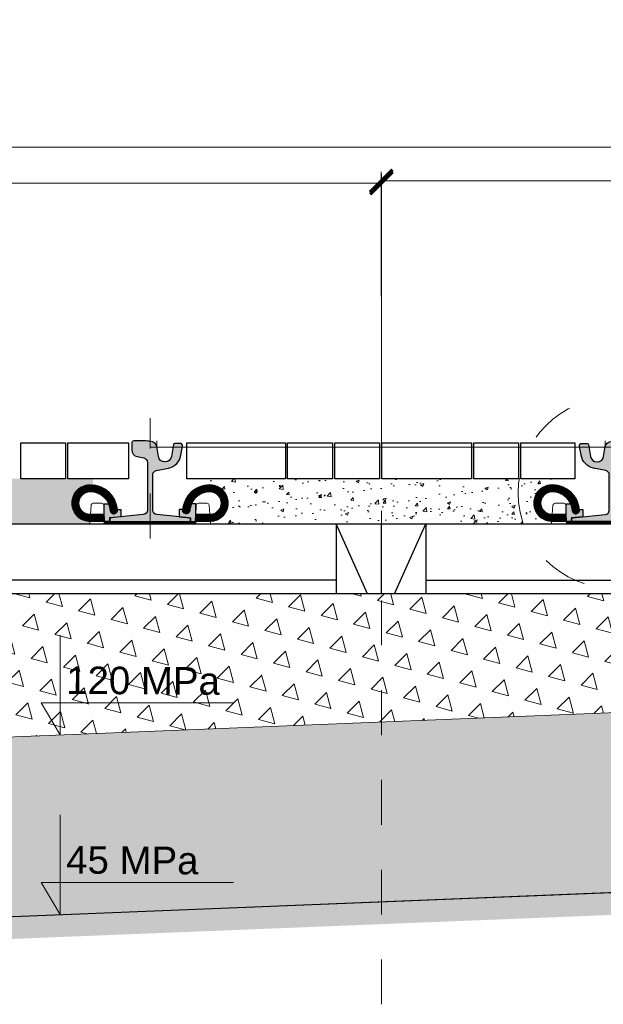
# Model space of a CAD drawing. Header units: feet. Extents: x 211.3 to 241.6, y -209.3 to -192.7.
# Tile 4 of 15: x 221.9 to 223.2, y -209.3 to -207.1. Entities that reach past the tile are written whole.
import ezdxf

# ---------------------------------------------------------------- set-up
doc = ezdxf.new("R2010")
doc.units = ezdxf.units.FT
doc.header["$MEASUREMENT"] = 0
doc.header["$PDMODE"] = 34
doc.linetypes.add('DASHDOT2', pattern=[12.7, 6.35, -3.175, 0, -3.175])
doc.linetypes.add('DASHED2', pattern=[0.375, 0.25, -0.125])
doc.layers.add('brudnopis', color=50, linetype='Continuous', lineweight=30, plot=False)
for name, color, linetype, lineweight in [('Geowłóknina', 160, 'Continuous', 30), ('Miesz_niezw', 251, 'Continuous', 9), ('miesz_niezw_', 44, 'Continuous', 15), ('Mieszanka_niezw_0_315', 44, 'Continuous', 15), ('Opis', 7, 'Continuous', 15), ('Osie', 1, 'DASHDOT2', 13), ('oś-szyny', 1, 'DASHDOT2', 0), ('Podkład', 7, 'Continuous', 30), ('Podlew ciągły z poliuretanu', 1, 'Continuous', 9), ('Podłoże gruntowe', 7, 'Continuous', 13), ('Sb3', 7, 'Continuous', 15), ('sb4', 7, 'Continuous', 15), ('Wymiar', 7, 'Continuous', 15)]:
    doc.layers.add(name, color=color, linetype=linetype, lineweight=lineweight)
doc.layers.add('kostka grafitowa', color=7, linetype='Continuous', lineweight=30, true_color=0x404040)
doc.layers.add('Podkadka sprężysta', color=1, linetype='Continuous')
doc.layers.add('Szyna', color=7, linetype='Continuous')
doc.styles.add('opis', font='arial.ttf', dxfattribs={"height": 0.05})
doc.styles.add('Opis_1_25', font='arial.ttf', dxfattribs={"height": 0.05})
doc.dimstyles.new('1_25_DK$0', dxfattribs={"dimtxt": 0.05, "dimasz": 0.05, "dimexe": 0.02, "dimexo": 0.05, "dimgap": 0.01, "dimtad": 1, "dimdec": 3, "dimzin": 3, "dimdsep": 46, "dimtxsty": 'Opis_1_25', "dimblk": 'ARCHTICK', "dimcen": 0.05, "dimclrd": 256, "dimclre": 256, "dimazin": 3, "dimtfac": 1, "dimtdec": 3, "dimtofl": 0, "dimtmove": 0, "dimatfit": 3, "dimldrblk": 'ARCHTICK', "dimfxl": 1, "dimfrac": 2, "dimtolj": 1, "dimtzin": 3, "dimlwd": -1, "dimlwe": -1, "dimarcsym": 0})
pattern_1 = [(49.99999999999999, (0, 0), (0.07172601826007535, -0.006275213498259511), [0.0075, -0.0825]), (355, (0, 0), (-0.0138751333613, 0.07521921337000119), [0.006, -0.066]), (100.45144446, (0.0059771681, -0.0005229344), (0.0578508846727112, 0.06894399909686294), [0.006374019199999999, -0.07011421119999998]), (46.18420000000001, (0, 0.02), (0.1067241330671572, -0.01655192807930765), [0.01125, -0.12375]), (96.63563549, (0.0088936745, 0.0186206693), (0.09346619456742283, 0.09741186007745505), [0.0095610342, -0.105171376]), (351.1841639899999, (0, 0.02), (0.09346619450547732, 0.09741186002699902), [0.009000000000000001, -0.0990000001]), (21, (0.01, 0.015), (0.05969070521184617, -0.04026188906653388), [0.0075, -0.0825]), (326.0000000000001, (0.01, 0.015), (0.02433153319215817, 0.0725150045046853), [0.006, -0.066]), (71.45144474, (0.0149742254, 0.0116448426), (0.08402223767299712, 0.03225311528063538), [0.006374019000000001, -0.0701142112]), (37.50000000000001, (0, 0), (0.001215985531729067, 0.03328938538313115), [0, -0.0652, 0, -0.067, 0, -0.06625]), (7.499999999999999, (0, 0), (0.02630695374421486, 0.03944117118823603), [0, -0.0382, 0, -0.0637, 0, -0.02525]), (327.5, (-0.0223, 0), (0.0533822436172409, -0.002255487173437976), [0, -0.025, 0, -0.078, 0, -0.1035]), (317.5, (-0.0323, 0), (0.05831861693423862, 0.01001049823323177), [0, -0.0325, 0, -0.0518, 0, -0.0735])]

# ---------------------------------------------------------------- blocks, each defined once
blk = doc.blocks.new('_ArchTick')
at = {"color": 0, "linetype": 'ByBlock', "lineweight": 0, "const_width": 0.15}
blk.add_lwpolyline([(-0.5, -0.5), (0.5, 0.5)], dxfattribs=at)
blk = doc.blocks.new('*D29')
at = {"layer": 'DEFPOINTS', "color": 0, "lineweight": 70, "transparency": 16777216}
for p in [(223.9261949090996, -207.4069429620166), (216.5261949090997, -208.0659117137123), (223.9261949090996, -208.0659117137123)]:
    blk.add_point(p, dxfattribs=at)
at = {"layer": 'Wymiar', "transparency": 16777216}
for p, q in [((216.5261949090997, -208.0159117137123), (216.5261949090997, -207.3869429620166)), ((223.9261949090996, -208.0159117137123), (223.9261949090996, -207.3869429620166)), ((216.5261949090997, -207.4069429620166), (223.9261949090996, -207.4069429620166))]:
    blk.add_line(p, q, dxfattribs=at)
at = {"layer": 'Wymiar', "transparency": 16777216, "xscale": 0.05, "yscale": 0.05, "zscale": 0.05, "rotation": 180}
blk.add_blockref('_ArchTick', (216.5261949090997, -207.4069429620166), dxfattribs=at)
at = {"layer": 'Wymiar', "transparency": 16777216, "xscale": 0.05, "yscale": 0.05, "zscale": 0.05}
blk.add_blockref('_ArchTick', (223.9261949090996, -207.4069429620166), dxfattribs=at)
at = {"layer": 'Wymiar', "color": 0, "transparency": 16777216, "insert": (220.2261949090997, -207.3641667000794), "char_height": 0.05, "attachment_point": 5, "style": 'Opis_1_25'}
blk.add_mtext('\\A1;{\\fArial|b0|i0|c238|p34;TOROWISKO KLASYCZNE Z ZABUDOWĄ KOSTKI BETONOWEJ}', dxfattribs=at)
blk = doc.blocks.new('*D25')
at = {"layer": 'DEFPOINTS', "color": 0, "lineweight": 70, "transparency": 16777216}
for p in [(222.7261948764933, -207.4868741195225), (217.7261949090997, -208.0669117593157), (222.7261948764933, -208.0669116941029)]:
    blk.add_point(p, dxfattribs=at)
at = {"layer": 'Wymiar', "transparency": 16777216}
for p, q in [((217.7261949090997, -208.0169117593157), (217.7261949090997, -207.4668741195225)), ((217.7261949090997, -207.4868741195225), (222.7261948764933, -207.4868741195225)), ((222.7261948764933, -208.0169116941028), (222.7261948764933, -207.4668741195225))]:
    blk.add_line(p, q, dxfattribs=at)
at = {"layer": 'Wymiar', "transparency": 16777216, "xscale": 0.05, "yscale": 0.05, "zscale": 0.05, "rotation": 180}
blk.add_blockref('_ArchTick', (217.7261949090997, -207.4868741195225), dxfattribs=at)
at = {"layer": 'Wymiar', "transparency": 16777216, "xscale": 0.05, "yscale": 0.05, "zscale": 0.05}
blk.add_blockref('_ArchTick', (222.7261948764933, -207.4868741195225), dxfattribs=at)
at = {"layer": 'Wymiar', "color": 0, "transparency": 16777216, "insert": (220.2261948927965, -207.4513454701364), "char_height": 0.05, "attachment_point": 5, "style": 'Opis_1_25'}
blk.add_mtext('\\A1;5.00', dxfattribs=at)
blk = doc.blocks.new('*D26')
at = {"layer": 'DEFPOINTS', "color": 0, "lineweight": 70, "transparency": 16777216}
for p in [(223.9257073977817, -207.4808866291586), (222.7261948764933, -208.0669116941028), (223.9261949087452, -208.0659117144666)]:
    blk.add_point(p, dxfattribs=at)
at = {"layer": 'Wymiar', "transparency": 16777216}
for p, q in [((222.7261532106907, -208.0169117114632), (222.7256906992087, -207.461886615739)), ((223.9261532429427, -208.0159117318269), (223.9256907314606, -207.4608866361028)), ((222.7257073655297, -207.4818866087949), (223.9257073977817, -207.4808866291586))]:
    blk.add_line(p, q, dxfattribs=at)
at = {"layer": 'Wymiar', "transparency": 16777216, "xscale": 0.05, "yscale": 0.05, "zscale": 0.05}
for p, rotation in [((222.7257073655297, -207.4818866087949), 180.0477454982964), ((223.9257073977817, -207.4808866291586), 0.04774549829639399)]:
    blk.add_blockref('_ArchTick', p, dxfattribs=dict(at, rotation=rotation))
at = {"layer": 'Wymiar', "color": 0, "transparency": 16777216, "insert": (223.3256777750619, -207.4458579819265), "char_height": 0.05, "attachment_point": 5, "rotation": 0.047745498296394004, "style": 'Opis_1_25'}
blk.add_mtext('\\A1;1.20', dxfattribs=at)
blk = doc.blocks.new('PS-60R2-SB4-1800')
h = blk.add_hatch(color=251)
edge = h.paths.add_edge_path()
edge.add_arc((-64.85020978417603, 18.20540894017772), 4.499999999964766, 4.328325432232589, 24.187061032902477, ccw=False)
edge.add_arc((-59.5653256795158, 18.60540894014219), 0.8000000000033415, 184.3283254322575, 364.3283254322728)
edge.add_arc((-64.85020978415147, 18.2054089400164), 6.099999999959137, 4.328325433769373, 5.518464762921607)
edge.add_line((-58.77848170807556, 18.79202480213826), (-58.02596563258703, 18.79189964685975))
edge.add_line((-58.02596563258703, 18.79189964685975), (-58.01851709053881, 17.15335696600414))
edge.add_line((-58.01851709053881, 17.15335696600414), (-60.51127112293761, 16.90517299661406))
edge.add_line((-60.51127112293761, 16.90517299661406), (-60.51143550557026, 16.10521954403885))
edge.add_line((-60.51143550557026, 16.10521954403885), (-61.65020978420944, 16.1054089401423))
edge.add_line((-61.65020978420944, 16.1054089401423), (-61.70545377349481, 17.70880618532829))
edge.add_line((-61.70545377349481, 17.70880618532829), (-61.70506451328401, 20.04929525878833))
edge.add_line((-61.70506451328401, 20.04929525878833), (-60.74525279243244, 20.04913562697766))
h = blk.add_hatch(color=251)
edge = h.paths.add_edge_path()
edge.add_arc((-38.14976804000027, 18.20942884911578), 4.499999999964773, 155.8129389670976, 175.6716745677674)
edge.add_arc((-43.43465214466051, 18.60942884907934), 0.8000000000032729, 175.6716745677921, 355.6716745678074, ccw=False)
edge.add_arc((-38.14976804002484, 18.20942884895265), 6.099999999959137, 174.4815352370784, 175.6716745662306, ccw=False)
edge.add_line((-44.22149611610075, 18.7960447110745), (-44.97401219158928, 18.79591955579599))
edge.add_line((-44.97401219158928, 18.79591955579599), (-44.9814607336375, 17.15737687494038))
edge.add_line((-44.9814607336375, 17.15737687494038), (-42.4887067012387, 16.90919290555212))
edge.add_line((-42.4887067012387, 16.90919290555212), (-42.48854231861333, 16.10923945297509))
edge.add_line((-42.48854231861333, 16.10923945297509), (-41.34976803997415, 16.10942884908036))
edge.add_line((-41.34976803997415, 16.10942884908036), (-41.29452405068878, 17.71282609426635))
edge.add_line((-41.29452405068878, 17.71282609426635), (-41.2949133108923, 20.0533151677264))
edge.add_line((-41.2949133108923, 20.0533151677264), (-42.25472503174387, 20.05315553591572))
h = blk.add_hatch(color=251)
edge = h.paths.add_edge_path()
edge.add_arc((38.14985109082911, 18.20942884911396), 4.499999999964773, 4.328325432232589, 24.18706103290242, ccw=False)
edge.add_arc((43.43473519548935, 18.60942884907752), 0.8000000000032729, 184.3283254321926, 364.3283254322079)
edge.add_arc((38.14985109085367, 18.20942884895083), 6.099999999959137, 4.328325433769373, 5.518464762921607)
edge.add_line((44.22157916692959, 18.79604471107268), (44.97409524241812, 18.79591955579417))
edge.add_line((44.97409524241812, 18.79591955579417), (44.98154378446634, 17.15737687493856))
edge.add_line((44.98154378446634, 17.15737687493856), (42.48878975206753, 16.9091929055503))
edge.add_line((42.48878975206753, 16.9091929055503), (42.48862536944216, 16.10923945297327))
edge.add_line((42.48862536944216, 16.10923945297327), (41.34985109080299, 16.10942884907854))
edge.add_line((41.34985109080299, 16.10942884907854), (41.29460710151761, 17.71282609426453))
edge.add_line((41.29460710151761, 17.71282609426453), (41.29499636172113, 20.05331516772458))
edge.add_line((41.29499636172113, 20.05331516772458), (42.25480808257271, 20.0531555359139))
h = blk.add_hatch(color=251)
edge = h.paths.add_edge_path()
edge.add_arc((64.85029283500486, 18.2054089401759), 4.499999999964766, 155.8129389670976, 175.6716745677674)
edge.add_arc((59.56540873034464, 18.60540894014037), 0.8000000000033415, 175.6716745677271, 355.67167456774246, ccw=False)
edge.add_arc((64.85029283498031, 18.20540894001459), 6.099999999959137, 174.4815352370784, 175.6716745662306, ccw=False)
edge.add_line((58.77856475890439, 18.79202480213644), (58.02604868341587, 18.79189964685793))
edge.add_line((58.02604868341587, 18.79189964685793), (58.01860014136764, 17.15335696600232))
edge.add_line((58.01860014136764, 17.15335696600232), (60.51135417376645, 16.90517299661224))
edge.add_line((60.51135417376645, 16.90517299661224), (60.5115185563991, 16.10521954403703))
edge.add_line((60.5115185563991, 16.10521954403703), (61.65029283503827, 16.10540894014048))
edge.add_line((61.65029283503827, 16.10540894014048), (61.70553682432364, 17.70880618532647))
edge.add_line((61.70553682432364, 17.70880618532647), (61.70514756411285, 20.04929525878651))
edge.add_line((61.70514756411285, 20.04929525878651), (60.74533584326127, 20.04913562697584))
at = {"layer": 'Podkadka sprężysta'}
h = blk.add_hatch(dxfattribs=at)
h.set_pattern_fill('ANSI37', color=256, angle=0.009529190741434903, style=0)
h.set_pattern_definition([(45.00952919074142, (-51.49991694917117, 15.60774071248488), (-0.08840304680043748, 0.08837364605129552), []), (135.0095291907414, (-51.49991694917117, 15.60774071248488), (-0.08837364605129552, -0.08840304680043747), [])])
h.paths.add_polyline_path([(-61.63283859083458, 15.60605544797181), (-61.65020978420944, 16.1054089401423), (-41.34976803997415, 16.10942884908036), (-41.36699530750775, 15.60942597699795)])
h = blk.add_hatch(dxfattribs=at)
h.set_pattern_fill('ANSI37', color=256, scale=100, style=0)
h.set_pattern_definition([(134.9904708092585, (51.5, 15.60774071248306), (0.08840304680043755, 0.08837364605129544), []), (44.99047080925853, (51.5, 15.60774071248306), (0.08837364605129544, -0.08840304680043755), [])])
h.paths.add_polyline_path([(61.63292164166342, 15.60605544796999), (61.65029283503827, 16.10540894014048), (41.34985109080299, 16.10942884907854), (41.36707835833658, 15.60942597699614)])
at = {"layer": 'sb4'}
h = blk.add_hatch(dxfattribs=at)
h.set_pattern_fill('ANSI31', color=256, angle=0.009529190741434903, style=0)
h.set_pattern_definition([(134.9904708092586, (-92.79758262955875, -4.70838610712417), (0.08840304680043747, 0.08837364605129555), [])])
edge = h.paths.add_edge_path()
edge.add_line((-61.65020978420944, 16.1054089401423), (-64.85020978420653, 16.1054089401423))
edge.add_arc((-64.8502097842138, 20.20540894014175), 4.099999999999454, 90.00000000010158, 270.00000000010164, ccw=False)
edge.add_arc((-64.85020978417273, 18.20540894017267), 6.099999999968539, 4.328325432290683, 90.00000000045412, ccw=False)
edge.add_arc((-59.5653256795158, 18.60540894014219), 0.8000000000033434, -175.67167456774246, 4.328325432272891, ccw=False)
edge.add_arc((-64.85020978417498, 18.20540894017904), 4.499999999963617, 4.328325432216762, 90.00000000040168)
edge.add_arc((-64.85020978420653, 20.20540894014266), 2.5, 90, 270)
edge.add_line((-64.85020978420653, 17.70540894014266), (-61.70580229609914, 17.70347502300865))
edge.add_line((-61.70580229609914, 17.70347502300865), (-61.65020978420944, 16.1054089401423))
h = blk.add_hatch(dxfattribs=at)
h.set_pattern_fill('ANSI31', color=256, angle=0.009529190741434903, style=0)
h.set_pattern_definition([(45.00952919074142, (-10.20239519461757, -4.704366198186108), (-0.08840304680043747, 0.08837364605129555), [])])
edge = h.paths.add_edge_path()
edge.add_line((-41.34976803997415, 16.10942884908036), (-38.14976803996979, 16.10942884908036))
edge.add_arc((-38.14976803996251, 20.2094288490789), 4.099999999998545, 269.9999999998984, 449.9999999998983)
edge.add_arc((-38.14976804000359, 18.20942884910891), 6.099999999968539, 89.99999999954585, 175.6716745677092)
edge.add_arc((-43.43465214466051, 18.60942884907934), 0.8000000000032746, 175.6716745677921, 355.6716745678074)
edge.add_arc((-38.14976804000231, 18.20942884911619), 4.499999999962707, 89.9999999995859, 175.6716745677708, ccw=False)
edge.add_arc((-38.14976803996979, 20.2094288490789), 2.5, -90, 90, ccw=False)
edge.add_line((-38.14976803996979, 17.7094288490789), (-41.29470646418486, 17.70753173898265))
edge.add_line((-41.29470646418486, 17.70753173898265), (-41.34976803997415, 16.10942884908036))
h = blk.add_hatch(dxfattribs=at)
h.set_pattern_fill('ANSI31', color=256, angle=0.009529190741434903, style=0)
h.set_pattern_definition([(134.9904708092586, (10.2024782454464, -4.704366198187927), (0.08840304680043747, 0.08837364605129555), [])])
edge = h.paths.add_edge_path()
edge.add_line((41.34985109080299, 16.10942884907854), (38.14985109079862, 16.10942884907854))
edge.add_arc((38.14985109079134, 20.20942884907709), 4.099999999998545, 90.00000000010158, 270.00000000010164, ccw=False)
edge.add_arc((38.14985109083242, 18.20942884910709), 6.099999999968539, 4.328325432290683, 90.00000000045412, ccw=False)
edge.add_arc((43.43473519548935, 18.60942884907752), 0.8000000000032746, -175.67167456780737, 4.328325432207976, ccw=False)
edge.add_arc((38.14985109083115, 18.20942884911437), 4.499999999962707, 4.328325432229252, 90.00000000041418)
edge.add_arc((38.14985109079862, 20.20942884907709), 2.5, 90, 270)
edge.add_line((38.14985109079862, 17.70942884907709), (41.29478951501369, 17.70753173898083))
edge.add_line((41.29478951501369, 17.70753173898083), (41.34985109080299, 16.10942884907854))
h = blk.add_hatch(dxfattribs=at)
h.set_pattern_fill('ANSI31', color=256, angle=0.009529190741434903, style=0)
h.set_pattern_definition([(45.00952919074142, (92.79766568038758, -4.708386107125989), (-0.08840304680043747, 0.08837364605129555), [])])
edge = h.paths.add_edge_path()
edge.add_line((61.65029283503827, 16.10540894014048), (64.85029283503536, 16.10540894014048))
edge.add_arc((64.85029283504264, 20.20540894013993), 4.099999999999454, 269.9999999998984, 449.9999999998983)
edge.add_arc((64.85029283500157, 18.20540894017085), 6.099999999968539, 89.9999999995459, 175.6716745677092)
edge.add_arc((59.56540873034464, 18.60540894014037), 0.8000000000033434, 175.6716745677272, 355.6716745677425)
edge.add_arc((64.85029283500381, 18.20540894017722), 4.499999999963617, 89.99999999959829, 175.6716745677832, ccw=False)
edge.add_arc((64.85029283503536, 20.20540894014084), 2.5, -90, 90, ccw=False)
edge.add_line((64.85029283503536, 17.70540894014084), (61.70588534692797, 17.70347502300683))
edge.add_line((61.70588534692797, 17.70347502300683), (61.65029283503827, 16.10540894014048))
at = {"layer": 'Szyna'}
h = blk.add_hatch(color=256, dxfattribs=at)
edge = h.paths.add_edge_path()
edge.add_arc((-54.07513544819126, 32.0297057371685), 1.499999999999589, 180.0000026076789, 258.6900701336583)
edge.add_line((-54.36930958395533, 30.5588347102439), (-52.90401923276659, 30.26577670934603))
edge.add_arc((-53.10013532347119, 29.28519602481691), 0.9999999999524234, 2.595729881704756e-06, 78.69007012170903, ccw=False)
edge.add_line((-52.10013532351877, 29.28519607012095), (-52.10013483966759, 18.64498753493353))
edge.add_arc((-53.10013483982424, 18.64498748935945), 1.000000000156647, -84.2894042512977, 2.611202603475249e-06, ccw=False)
edge.add_line((-53.00063107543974, 17.64995030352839), (-60.22998587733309, 16.92701449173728))
edge.add_arc((-60.20013474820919, 16.62850333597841), 0.3000000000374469, 95.71059571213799, 180.0000025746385)
edge.add_line((-60.50013474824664, 16.62850332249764), (-60.5001347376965, 16.3999995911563))
edge.add_arc((-60.20013473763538, 16.39999960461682), 0.3000000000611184, 180.0000025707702, 270.0000025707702)
edge.add_line((-60.20013472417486, 16.09999960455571), (-42.80013472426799, 16.1000003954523))
edge.add_arc((-42.80013473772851, 16.40000039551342), 0.3000000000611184, 270.0000025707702, 360.0000025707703)
edge.add_line((-42.50013473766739, 16.40000040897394), (-42.50013474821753, 16.62850414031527))
edge.add_arc((-42.80013474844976, 16.62850412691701), 0.3000000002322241, 2.558879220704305e-06, 84.28940942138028)
edge.add_line((-42.77028364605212, 16.92701528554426), (-49.99963851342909, 17.64995044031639))
edge.add_arc((-49.90013483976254, 18.64498763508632), 1.000000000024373, 180.0000026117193, 264.28940947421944, ccw=False)
edge.add_line((-50.90013483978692, 18.64498758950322), (-50.90013519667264, 26.49519612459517))
edge.add_arc((-49.90013519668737, 26.49519617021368), 0.9999999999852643, 101.30993508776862, 180.0000026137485, ccw=False)
edge.add_line((-50.0962513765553, 27.47577683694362), (-47.38879003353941, 28.0172692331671))
edge.add_arc((-48.07519666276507, 31.44930156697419), 3.500000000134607, 281.3099350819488, 350.5376803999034)
edge.add_line((-44.6228179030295, 30.87390526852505), (-44.28216873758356, 32.91780083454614))
edge.add_arc((-44.77536570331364, 33.00000030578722), 0.5000000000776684, 350.5376803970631, 450.000002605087)
edge.add_line((-44.77536572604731, 33.50000030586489), (-45.99262867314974, 33.50000025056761))
edge.add_arc((-45.99262865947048, 33.20000025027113), 0.3000000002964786, 90.00000261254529, 170.5376804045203)
edge.add_line((-46.28854683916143, 33.24931993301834), (-46.7379117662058, 30.55312961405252))
edge.add_arc((-48.09913539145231, 30.78000015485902), 1.380000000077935, 270.0000025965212, 350.5376803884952, ccw=False)
edge.add_line((-48.09913532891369, 29.40000015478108), (-48.25113532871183, 29.40000014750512))
edge.add_arc((-48.2511353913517, 30.78000014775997), 1.380000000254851, 189.4623248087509, 270.00000260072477, ccw=False)
edge.add_line((-49.61235899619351, 30.55312948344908), (-49.98892671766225, 32.81253518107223))
edge.add_arc((-51.27123880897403, 32.59881643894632), 1.300000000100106, 9.462324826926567, 76.81804508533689)
edge.add_arc((-52.79913517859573, 26.07535626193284), 7.999999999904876, 76.81804506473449, 86.81323531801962)
edge.add_arc((-54.02213417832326, 4.109376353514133), 29.99999999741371, 86.81323532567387, 90.3828454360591)
edge.add_arc((-54.16913517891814, 26.10888522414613), 8.000000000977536, 90.38284543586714, 96.93827769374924)
edge.add_arc((-55.07513551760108, 33.55396167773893), 0.500000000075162, 96.93827769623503, 180.000002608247)
edge.add_line((-55.57513551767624, 33.55396165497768), (-55.57513544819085, 32.02970566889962))
h = blk.add_hatch(color=256, dxfattribs=at)
edge = h.paths.add_edge_path()
edge.add_arc((54.0752184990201, 32.02970573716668), 1.499999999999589, 281.30992986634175, 359.99999739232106, ccw=False)
edge.add_line((54.36939263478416, 30.55883471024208), (52.90410228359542, 30.26577670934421))
edge.add_arc((53.10021837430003, 29.28519602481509), 0.9999999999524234, 101.3099298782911, 179.99999740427)
edge.add_line((52.10021837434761, 29.28519607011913), (52.10021789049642, 18.64498753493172))
edge.add_arc((53.10021789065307, 18.64498748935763), 1.000000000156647, 179.9999973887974, 264.2894042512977)
edge.add_line((53.00071412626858, 17.64995030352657), (60.23006892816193, 16.92701449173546))
edge.add_arc((60.20021779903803, 16.62850333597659), 0.3000000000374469, -2.574638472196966e-06, 84.289404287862, ccw=False)
edge.add_line((60.50021779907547, 16.62850332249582), (60.50021778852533, 16.39999959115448))
edge.add_arc((60.20021778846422, 16.399999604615), 0.3000000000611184, 269.9999974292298, 359.9999974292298, ccw=False)
edge.add_line((60.20021777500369, 16.09999960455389), (42.80021777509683, 16.10000039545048))
edge.add_arc((42.80021778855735, 16.4000003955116), 0.3000000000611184, 179.9999974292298, 269.9999974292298, ccw=False)
edge.add_line((42.50021778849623, 16.40000040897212), (42.50021779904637, 16.62850414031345))
edge.add_arc((42.80021779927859, 16.62850412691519), 0.3000000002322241, 95.71059057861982, 179.9999974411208, ccw=False)
edge.add_line((42.77036669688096, 16.92701528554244), (49.99972156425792, 17.64995044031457))
edge.add_arc((49.90021789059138, 18.6449876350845), 1.000000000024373, 275.7105905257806, 359.9999973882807)
edge.add_line((50.90021789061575, 18.6449875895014), (50.90021824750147, 26.49519612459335))
edge.add_arc((49.90021824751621, 26.49519617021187), 0.9999999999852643, 359.9999973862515, 438.6900649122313)
edge.add_line((50.09633442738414, 27.4757768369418), (47.38887308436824, 28.01726923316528))
edge.add_arc((48.0752797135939, 31.44930156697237), 3.500000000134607, 189.4623196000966, 258.69006491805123, ccw=False)
edge.add_line((44.62290095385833, 30.87390526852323), (44.2822517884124, 32.91780083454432))
edge.add_arc((44.77544875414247, 33.0000003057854), 0.5000000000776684, 89.99999739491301, 189.4623196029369, ccw=False)
edge.add_line((44.77544877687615, 33.50000030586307), (45.99271172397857, 33.50000025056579))
edge.add_arc((45.99271171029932, 33.20000025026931), 0.3000000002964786, 9.462319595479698, 89.99999738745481, ccw=False)
edge.add_line((46.28862988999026, 33.24931993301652), (46.73799481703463, 30.5531296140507))
edge.add_arc((48.09921844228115, 30.7800001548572), 1.380000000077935, 189.4623196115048, 269.9999974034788)
edge.add_line((48.09921837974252, 29.40000015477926), (48.25121837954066, 29.40000014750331))
edge.add_arc((48.25121844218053, 30.78000014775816), 1.380000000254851, 269.9999973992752, 350.5376751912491)
edge.add_line((49.61244204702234, 30.55312948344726), (49.98900976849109, 32.81253518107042))
edge.add_arc((51.27132185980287, 32.5988164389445), 1.300000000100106, 103.1819549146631, 170.5376751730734, ccw=False)
edge.add_arc((52.79921822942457, 26.07535626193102), 7.999999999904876, 93.18676468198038, 103.18195493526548, ccw=False)
edge.add_arc((54.02221722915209, 4.109376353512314), 29.99999999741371, 89.61715456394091, 93.18676467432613, ccw=False)
edge.add_arc((54.16921822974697, 26.10888522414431), 8.000000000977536, 83.06172230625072, 89.61715456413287, ccw=False)
edge.add_arc((55.07521856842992, 33.55396167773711), 0.500000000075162, -2.6082469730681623e-06, 83.06172230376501, ccw=False)
edge.add_line((55.57521856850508, 33.55396165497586), (55.57521849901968, 32.0297056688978))
for p, q in [((-61.63283859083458, 15.60605544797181), (-64.95012177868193, 15.60550373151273)), ((-60.51162242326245, 16.90321591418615), (-60.51145789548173, 16.10624195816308)), ((-42.4887067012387, 16.90919290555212), (-42.48854231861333, 16.10923945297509)), ((42.48878975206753, 16.9091929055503), (42.48862536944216, 16.10923945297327)), ((60.51170547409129, 16.90321591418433), (60.51154094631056, 16.10624195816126))]:
    blk.add_line(p, q)
for points in [[(-60.74525279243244, 20.04913562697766, -0.08686759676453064), (-60.36304403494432, 18.54503158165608, 1.000000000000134), (-58.76760732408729, 18.66578629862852, 0.005193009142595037), (-58.77848170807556, 18.79202480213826), (-58.02596563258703, 18.79189964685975), (-58.01851709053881, 17.15335696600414), (-60.51127112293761, 16.90517299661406), (-60.51143550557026, 16.10521954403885), (-61.65020978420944, 16.1054089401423), (-61.70545377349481, 17.70880618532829), (-61.70506451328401, 20.04929525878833)], [(-42.25472503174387, 20.05315553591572, 0.08686759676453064), (-42.63693378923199, 18.54905149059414, -1.000000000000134), (-44.23237050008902, 18.66980620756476, -0.005193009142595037), (-44.22149611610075, 18.7960447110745), (-44.97401219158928, 18.79591955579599), (-44.9814607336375, 17.15737687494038), (-42.4887067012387, 16.90919290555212), (-42.48854231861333, 16.10923945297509), (-41.34976803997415, 16.10942884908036), (-41.29452405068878, 17.71282609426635), (-41.2949133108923, 20.0533151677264)], [(42.25480808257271, 20.0531555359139, -0.08686759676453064), (42.63701684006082, 18.54905149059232, 1.000000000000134), (44.23245355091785, 18.66980620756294, 0.005193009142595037), (44.22157916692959, 18.79604471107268), (44.97409524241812, 18.79591955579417), (44.98154378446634, 17.15737687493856), (42.48878975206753, 16.9091929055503), (42.48862536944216, 16.10923945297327), (41.34985109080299, 16.10942884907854), (41.29460710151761, 17.71282609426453), (41.29499636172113, 20.05331516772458)], [(60.74533584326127, 20.04913562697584, 0.08686759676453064), (60.36312708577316, 18.54503158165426, -1.000000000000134), (58.76769037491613, 18.6657862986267, -0.005193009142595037), (58.77856475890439, 18.79202480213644), (58.02604868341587, 18.79189964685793), (58.01860014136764, 17.15335696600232), (60.51135417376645, 16.90517299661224), (60.5115185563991, 16.10521954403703), (61.65029283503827, 16.10540894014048), (61.70553682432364, 17.70880618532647), (61.70514756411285, 20.04929525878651)]]:
    blk.add_lwpolyline(points, format="xyb", close=True)
at = {"layer": 'brudnopis', "lineweight": 0, "ltscale": 5}
for p, q in [((-49.97017078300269, 32.69999960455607), (-49.97017078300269, 34.10870663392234)), ((49.97025383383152, 32.69999960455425), (49.97025383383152, 34.10870663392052)), ((-51.50000000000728, 32.69999960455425), (51.50008305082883, 32.69999960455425))]:
    blk.add_line(p, q, dxfattribs=at)
at = {"layer": 'oś-szyny', "ltscale": 0.002}
for p, q in [((-51.5, 12.34887240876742), (-51.5, 39.15927775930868)), ((51.50008305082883, 12.3488724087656), (51.50008305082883, 39.15927775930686))]:
    blk.add_line(p, q, dxfattribs=at)
at = {"layer": 'Podkadka sprężysta'}
for points in [[(-61.63283859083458, 15.60605544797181), (-61.65020978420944, 16.1054089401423), (-41.34976803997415, 16.10942884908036), (-41.36699530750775, 15.60942597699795)], [(61.63292164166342, 15.60605544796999), (61.65029283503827, 16.10540894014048), (41.34985109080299, 16.10942884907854), (41.36707835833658, 15.60942597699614)]]:
    blk.add_lwpolyline(points, close=True, dxfattribs=at)
at = {"layer": 'Podkład', "ltscale": 5}
for p, q in [((-88.5, 15.60000000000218), (-90, 13.60000000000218)), ((88.50000000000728, 15.60000000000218), (-88.49999999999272, 15.60000000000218)), ((-10, 15.60000000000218), (-10, 1.818989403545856e-12)), ((-3, 1.818989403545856e-12), (-10, 15.60000000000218)), ((0, 15.60000000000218), (0, 1.818989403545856e-12)), ((0, 15.60000000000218), (0, 1.818989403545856e-12)), ((3, 1.818989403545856e-12), (10, 15.60000000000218)), ((10, 15.60000000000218), (10, 1.818989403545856e-12)), ((88.5, 15.60000000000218), (90, 13.60000000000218)), ((-90, 1.818989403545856e-12), (-90, 13.60000000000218)), ((90, 1.818989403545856e-12), (90, 13.60000000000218)), ((-10, 3.000000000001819), (-90, 3.000000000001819)), ((10, 3.000000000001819), (89.99999999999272, 3.000000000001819)), ((-89.99999999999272, 0), (89.99999999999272, 1.818989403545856e-12))]:
    blk.add_line(p, q, dxfattribs=at)
at = {"layer": 'Sb3'}
for points in [[(-61.63283859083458, 15.60605544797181), (-61.77465327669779, 19.6826699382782, 0.4041133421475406), (-62.27443416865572, 20.1652867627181), (-64.16259709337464, 20.16497273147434, 0.3936855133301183), (-64.6612744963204, 19.70015658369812), (-64.95012177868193, 15.60550373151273)], [(61.63292164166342, 15.60605544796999), (61.77473632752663, 19.68266993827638, -0.4041133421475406), (62.27451721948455, 20.16528676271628), (64.16268014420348, 20.16497273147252, -0.3936855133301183), (64.66135754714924, 19.7001565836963), (64.95020482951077, 15.60550373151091)]]:
    blk.add_lwpolyline(points, format="xyb", close=True, dxfattribs=at)
for points in [[(-41.36699530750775, 15.60942597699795), (-41.22653663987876, 19.68608741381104, -0.4041133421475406), (-40.72691630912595, 20.16887045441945), (-38.8387533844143, 20.16918448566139, -0.3936855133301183), (-38.33992139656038, 19.70453423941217), (-38.04971211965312, 15.60997769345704), (-41.36699530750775, 15.60942597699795)], [(41.36707835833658, 15.60942597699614), (41.22661969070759, 19.68608741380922, 0.4041133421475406), (40.72699935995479, 20.16887045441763), (38.83883643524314, 20.16918448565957, 0.3936855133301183), (38.34000444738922, 19.70453423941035), (38.04979517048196, 15.60997769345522), (41.36707835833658, 15.60942597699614)]]:
    blk.add_lwpolyline(points, format="xyb", dxfattribs=at)
at = {"layer": 'sb4'}
for points in [[(-61.65020978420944, 16.1054089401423), (-64.85020978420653, 16.1054089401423, -1), (-64.85020978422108, 24.30540894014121, -0.3922565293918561), (-58.76760732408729, 18.66578629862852, -1.000000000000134), (-60.36304403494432, 18.54503158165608, 0.3922565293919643), (-64.85020978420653, 22.70540894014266, 0.9999999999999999), (-64.85020978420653, 17.70540894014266), (-61.70580229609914, 17.70347502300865)], [(-41.34976803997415, 16.10942884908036), (-38.14976803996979, 16.10942884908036, 1), (-38.14976803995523, 24.30942884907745, 0.3922565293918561), (-44.23237050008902, 18.66980620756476, 1.000000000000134), (-42.63693378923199, 18.54905149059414, -0.3922565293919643), (-38.14976803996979, 22.7094288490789, -0.9999999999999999), (-38.14976803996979, 17.7094288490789), (-41.29470646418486, 17.70753173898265)], [(41.34985109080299, 16.10942884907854), (38.14985109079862, 16.10942884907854, -1), (38.14985109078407, 24.30942884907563, -0.3922565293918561), (44.23245355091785, 18.66980620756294, -1.000000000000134), (42.63701684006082, 18.54905149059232, 0.3922565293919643), (38.14985109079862, 22.70942884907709, 0.9999999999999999), (38.14985109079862, 17.70942884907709), (41.29478951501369, 17.70753173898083)], [(61.65029283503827, 16.10540894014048), (64.85029283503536, 16.10540894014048, 1), (64.85029283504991, 24.30540894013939, 0.3922565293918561), (58.76769037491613, 18.6657862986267, 1.000000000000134), (60.36312708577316, 18.54503158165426, -0.3922565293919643), (64.85029283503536, 22.70540894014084, -0.9999999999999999), (64.85029283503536, 17.70540894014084), (61.70588534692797, 17.70347502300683)]]:
    blk.add_lwpolyline(points, format="xyb", close=True, dxfattribs=at)
for points in [[(-61.70527135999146, 17.70351183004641), (-61.65020978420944, 16.1054089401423)], [(-41.29470646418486, 17.70753173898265), (-41.34976803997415, 16.10942884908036)]]:
    blk.add_lwpolyline(points, dxfattribs=at)
at = {"layer": 'Szyna'}
for points in [[(-55.57513544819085, 32.02970566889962, 0.3575107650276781), (-54.36930958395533, 30.5588347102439), (-52.90401923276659, 30.26577670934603, -0.3575107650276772), (-52.10013532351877, 29.28519607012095), (-52.10013483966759, 18.64498753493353, -0.3853135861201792), (-53.00063107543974, 17.64995030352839), (-60.22998587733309, 16.92701449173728, 0.3853135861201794), (-60.50013474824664, 16.62850332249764), (-60.5001347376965, 16.3999995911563, 0.414213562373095), (-60.20013472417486, 16.09999960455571), (-42.80013472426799, 16.1000003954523, 0.414213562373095), (-42.50013473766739, 16.40000040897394), (-42.50013474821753, 16.62850414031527, 0.3853135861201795), (-42.77028364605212, 16.92701528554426), (-49.99963851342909, 17.64995044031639, -0.385313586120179), (-50.90013483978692, 18.64498758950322), (-50.90013519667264, 26.49519612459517, -0.357510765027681), (-50.0962513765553, 27.47577683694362), (-47.38879003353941, 28.0172692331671, 0.3115981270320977), (-44.6228179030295, 30.87390526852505), (-44.28216873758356, 32.91780083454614, 0.4634545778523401), (-44.77536572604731, 33.50000030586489), (-45.99262867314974, 33.50000025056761, 0.3666293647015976), (-46.28854683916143, 33.24931993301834), (-46.7379117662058, 30.55312961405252, -0.3666293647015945), (-48.09913532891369, 29.40000015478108), (-48.25113532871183, 29.40000014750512, -0.3666293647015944), (-49.61235899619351, 30.55312948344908), (-49.98892671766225, 32.81253518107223), (-49.98892671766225, 32.81253518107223, 0.3026593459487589), (-50.97478130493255, 33.86456244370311, 0.04363991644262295), (-52.35440826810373, 34.06298532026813, 0.01557662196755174), (-54.22259008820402, 34.10870663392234), (-54.22259008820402, 34.10870663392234, 0.02861127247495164), (-55.13553554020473, 34.05030010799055, 0.3791741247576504), (-55.57513551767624, 33.55396165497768)], [(55.57521849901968, 32.0297056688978, -0.3575107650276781), (54.36939263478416, 30.55883471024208), (52.90410228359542, 30.26577670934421, 0.3575107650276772), (52.10021837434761, 29.28519607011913), (52.10021789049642, 18.64498753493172, 0.3853135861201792), (53.00071412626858, 17.64995030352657), (60.23006892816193, 16.92701449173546, -0.3853135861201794), (60.50021779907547, 16.62850332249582), (60.50021778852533, 16.39999959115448, -0.414213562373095), (60.20021777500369, 16.09999960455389), (42.80021777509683, 16.10000039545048, -0.414213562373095), (42.50021778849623, 16.40000040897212), (42.50021779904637, 16.62850414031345, -0.3853135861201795), (42.77036669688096, 16.92701528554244), (49.99972156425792, 17.64995044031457, 0.385313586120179), (50.90021789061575, 18.6449875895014), (50.90021824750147, 26.49519612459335, 0.357510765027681), (50.09633442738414, 27.4757768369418), (47.38887308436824, 28.01726923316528, -0.3115981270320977), (44.62290095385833, 30.87390526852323), (44.2822517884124, 32.91780083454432, -0.4634545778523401), (44.77544877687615, 33.50000030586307), (45.99271172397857, 33.50000025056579, -0.3666293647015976), (46.28862988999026, 33.24931993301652), (46.73799481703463, 30.5531296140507, 0.3666293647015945), (48.09921837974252, 29.40000015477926), (48.25121837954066, 29.40000014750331, 0.3666293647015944), (49.61244204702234, 30.55312948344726), (49.98900976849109, 32.81253518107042), (49.98900976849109, 32.81253518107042, -0.3026593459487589), (50.97486435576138, 33.86456244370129, -0.04363991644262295), (52.35449131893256, 34.06298532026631, -0.01557662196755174), (54.22267313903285, 34.10870663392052), (54.22267313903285, 34.10870663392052, -0.02861127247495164), (55.13561859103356, 34.05030010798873, -0.3791741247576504), (55.57521856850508, 33.55396165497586)]]:
    blk.add_lwpolyline(points, format="xyb", close=True, dxfattribs=at)

msp = doc.modelspace()

# ---------------------------------------------------------------- hatches: boundary and pattern name
at = {"layer": 'Miesz_niezw'}
h = msp.add_hatch(dxfattribs=at)
h.set_pattern_fill('TRIANG', color=256, scale=0.2, angle=45)
h.set_pattern_definition([(105, (-1.13686837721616e-13, -8.000000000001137), (-0.07244443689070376, 0.01941142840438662), [0.03750000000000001, -0.03750000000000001]), (165, (-1.13686837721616e-13, -8.000000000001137), (-0.05303300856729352, -0.05303300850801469), [0.03750000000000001, -0.03750000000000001]), (45, (-0.03622221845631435, -7.990294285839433), (-0.01941142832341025, 0.07244443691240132), [0.03750000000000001, -0.03750000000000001])])
h.paths.add_polyline_path([(220.2257425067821, -208.4019116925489), (220.2257425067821, -209.0621847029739), (220.4054314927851, -209.0621847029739), (220.5005256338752, -208.7769022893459), (223.9252901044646, -208.6399117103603), (223.9252901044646, -208.4019116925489)])
at = {"layer": 'miesz_niezw_'}
h = msp.add_hatch(dxfattribs=at)
h.set_pattern_fill('AR-CONC', color=256, scale=0.01, style=0)
h.set_pattern_definition(pattern_1)
edge = h.paths.add_edge_path()
edge.add_arc((222.0767876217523, -208.2199317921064), 0.06100000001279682, 443.8352123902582, 450.00000000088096, ccw=False)
edge.add_line((222.0833383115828, -208.1592845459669), (222.0833383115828, -208.1457633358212))
edge.add_line((222.0833383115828, -208.1457633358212), (220.2252901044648, -208.1457633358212))
edge.add_line((220.2252901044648, -208.1457633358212), (220.2252901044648, -208.1957633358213))
edge.add_line((220.2252901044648, -208.1957633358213), (222.0360000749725, -208.1957633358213))
edge.add_arc((222.0767876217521, -208.1999317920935), 0.04099999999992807, 450.0000000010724, 534.1646746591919, ccw=False)
h = msp.add_hatch(dxfattribs=at)
h.set_pattern_fill('AR-CONC', color=256, scale=0.01, style=0)
h.set_pattern_definition(pattern_1)
edge = h.paths.add_edge_path()
edge.add_arc((222.3437920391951, -208.1998915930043), 0.04100000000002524, 365.6746630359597, 449.9999999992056, ccw=False)
edge.add_line((222.3845911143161, -208.1958375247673), (222.7252901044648, -208.1958375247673))
edge.add_line((222.7252901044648, -208.1958375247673), (222.7252901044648, -208.1458375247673))
edge.add_line((222.7252901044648, -208.1458375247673), (222.3372398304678, -208.1458375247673))
edge.add_line((222.3372398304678, -208.1458375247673), (222.3372398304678, -208.1592445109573))
edge.add_arc((222.3437920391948, -208.2198915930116), 0.06100000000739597, 449.9999999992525, 456.1662225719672, ccw=False)
h = msp.add_hatch(dxfattribs=at)
h.set_pattern_fill('AR-CONC', color=256, scale=0.01, style=0)
h.set_pattern_definition(pattern_1)
edge = h.paths.add_edge_path()
edge.add_arc((223.1067882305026, -208.219891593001), 0.06099999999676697, 443.8338348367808, 450.0000000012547, ccw=False)
edge.add_line((223.1133403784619, -208.1592445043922), (223.1133403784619, -208.1458375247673))
edge.add_line((223.1133403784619, -208.1458375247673), (222.7252901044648, -208.1458375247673))
edge.add_line((222.7252901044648, -208.1458375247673), (222.7252901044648, -208.1958375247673))
edge.add_line((222.7252901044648, -208.1958375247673), (223.0659891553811, -208.1958375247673))
edge.add_arc((223.1067882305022, -208.1998915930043), 0.04100000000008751, 450.0000000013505, 534.3253369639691, ccw=False)
h = msp.add_hatch(dxfattribs=at)
h.set_pattern_fill('AR-CONC', color=256, scale=0.01, style=0)
h.set_pattern_definition(pattern_1)
h.paths.add_polyline_path([(222.0359992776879, -208.1957633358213), (220.2257425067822, -208.1957633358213), (220.2257425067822, -208.245985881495), (222.0757885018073, -208.2459308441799), (222.0761414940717, -208.2409268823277, -0.4396640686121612)])
h = msp.add_hatch(dxfattribs=at)
h.set_pattern_fill('AR-CONC', color=256, scale=0.01, style=0)
h.set_pattern_definition(pattern_1)
h.paths.add_polyline_path([(223.0659886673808, -208.1958375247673), (222.7252901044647, -208.1958375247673), (222.3845916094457, -208.1958375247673, -0.4388033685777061), (222.3444412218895, -208.2408864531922), (222.3447925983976, -208.2458861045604), (223.105787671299, -208.2458861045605), (223.1061420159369, -208.2408866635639, -0.4388249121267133)])
at = {"layer": 'Mieszanka_niezw_0_315', "ltscale": 10}
h = msp.add_hatch(dxfattribs=at)
h.set_pattern_fill('AR-CONC', color=256, scale=0.01, style=0)
h.set_pattern_definition(pattern_1)
h.paths.add_polyline_path([(220.3652824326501, -209.1826318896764), (220.5005256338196, -208.7769022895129), (223.9252901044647, -208.6399117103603), (223.9252901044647, -209.0402315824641)])
at = {"layer": 'Podłoże gruntowe'}
h = msp.add_hatch(dxfattribs=at)
h.set_pattern_fill('EARTH', color=256, scale=0.25, angle=45, style=0)
h.set_pattern_definition([(45, (-2.842170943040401e-14, -7.949960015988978), (0, 0.08838834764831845), [0.0625, -0.0625]), (45, (-0.01657281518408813, -7.933387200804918), (0, 0.08838834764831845), [0.0625, -0.0625]), (45, (-0.03314563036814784, -7.916814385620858), (0, 0.08838834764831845), [0.0625, -0.0625]), (135, (-0.03314563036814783, -7.905765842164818), (-0.08838834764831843, 6.938893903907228e-18), [0.0625, -0.0625]), (135, (-0.01657281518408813, -7.88919302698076), (-0.08838834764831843, 6.938893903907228e-18), [0.0625, -0.0625]), (135, (-2.842170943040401e-14, -7.8726202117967), (-0.08838834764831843, 6.938893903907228e-18), [0.0625, -0.0625])])
h.paths.add_polyline_path([(220.4186992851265, -209.1804952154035), (220.4017938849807, -209.231211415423), (223.9752901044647, -209.0882715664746), (223.9752901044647, -208.4959117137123), (223.9252901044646, -208.4959117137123), (223.9252901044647, -209.0402315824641)])

# ---------------------------------------------------------------- linework, layer by layer
at = {"layer": 'Geowłóknina', "ltscale": 5}
msp.add_lwpolyline([(220.365282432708, -209.1826318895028), (223.9252901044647, -209.0402315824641), (223.9252901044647, -208.1108375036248)], dxfattribs=at)
at = {"layer": 'kostka grafitowa'}
for points in [[(221.9221468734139, -208.0659174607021), (222.022146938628, -208.0659176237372), (222.0221468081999, -208.1459176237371), (221.9221467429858, -208.145917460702)], [(222.0271468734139, -208.0659174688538), (222.1621468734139, -208.0659174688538), (222.1621467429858, -208.1459174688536), (222.0271467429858, -208.1459174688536)], [(222.2920786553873, -208.0659117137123), (222.5120787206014, -208.0659118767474), (222.5120785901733, -208.1459118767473), (222.2920785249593, -208.1459117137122)], [(222.5170787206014, -208.0659118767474), (222.6170787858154, -208.0659120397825), (222.6170786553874, -208.1459120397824), (222.5170785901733, -208.1459118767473)], [(222.6220787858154, -208.0659120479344), (222.7220788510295, -208.0659122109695), (222.7220787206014, -208.1459122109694), (222.6220786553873, -208.1459120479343)], [(222.7270788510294, -208.0659122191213), (222.9270789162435, -208.0659123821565), (222.9270787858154, -208.1459123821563), (222.7270787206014, -208.1459122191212)], [(222.9320789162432, -208.0659125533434), (223.0320789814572, -208.0659127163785), (223.0320788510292, -208.1459127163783), (222.9320787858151, -208.1459125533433)], [(223.0370789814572, -208.0659127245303), (223.1570790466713, -208.0659128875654), (223.1570789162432, -208.1459128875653), (223.0370788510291, -208.1459127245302)]]:
    msp.add_lwpolyline(points, close=True, dxfattribs=at)
at = {"layer": 'Miesz_niezw'}
msp.add_line((220.5005256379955, -208.7769022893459), (223.9252901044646, -208.6399117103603), dxfattribs=at)
at = {"layer": 'Mieszanka_niezw_0_315', "ltscale": 10}
msp.add_line((220.3652824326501, -209.1826318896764), (223.9252901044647, -209.0402315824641), dxfattribs=at)
at = {"layer": 'Opis'}
for points in [[(222.0101334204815, -208.4945771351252), (222.0101334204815, -208.7165179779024), (221.9673987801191, -208.6451340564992), (222.3960519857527, -208.6451340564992)], [(222.0101334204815, -208.894897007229), (222.0101334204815, -209.1168378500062), (221.9673987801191, -209.0454539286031), (222.3960519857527, -209.0454539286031)]]:
    msp.add_lwpolyline(points, dxfattribs=at)
at = {"layer": 'Opis', "color": 1, "linetype": 'DASHED2', "ltscale": 0.2}
msp.add_circle((223.2436230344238, -208.1770563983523), 0.2125744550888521, dxfattribs=at)
at = {"layer": 'Osie', "ltscale": 0.01}
msp.add_lwpolyline([(222.7261949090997, -209.3168580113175), (222.7261949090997, -207.9037545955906)], dxfattribs=at)
at = {"layer": 'Podlew ciągły z poliuretanu'}
for p, q in [((222.2518488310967, -208.1217389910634), (222.2520299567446, -208.1226446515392)), ((223.1987313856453, -208.1217390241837), (223.1985502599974, -208.1226446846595))]:
    msp.add_line(p, q, dxfattribs=at)

# ---------------------------------------------------------------- block references
at = {"xscale": -0.01, "yscale": 0.01, "zscale": 0.01}
msp.add_blockref('PS-60R2-SB4-1800', (222.7252905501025, -208.4019116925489), dxfattribs=at)

# ---------------------------------------------------------------- texts
at = {"layer": 'Opis', "style": 'opis'}
for s, p in [('120 MPa', (222.0231610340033, -208.6251098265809)), ('45 MPa', (222.0231610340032, -209.0254296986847))]:
    msp.add_text(s, height=0.06129999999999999, rotation=359.6562194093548, dxfattribs=at).set_placement(p)

# ---------------------------------------------------------------- dimensions: what is measured, and where the dimension line sits
at = {"layer": 'Wymiar'}
dim = msp.add_aligned_dim(p1=(216.5261949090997, -208.0659117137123), p2=(223.9261949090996, -208.0659117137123), distance=0.6589687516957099, text='{\\fArial|b0|i0|c238|p34;TOROWISKO KLASYCZNE Z ZABUDOWĄ KOSTKI BETONOWEJ}', dimstyle='1_25_DK$0', override={"dimdec": 2}, dxfattribs=at)
dim.commit()
dim.dimension.update_dxf_attribs({"geometry": '*D29', "text_midpoint": (220.2261949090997, -207.3641667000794)})
for p1, p2, distance, picture, middle in [((217.7261949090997, -208.0669117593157), (222.7261948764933, -208.0669116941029), 0.580037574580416, '*D25', (220.2261948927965, -207.4513454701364)), ((222.7261948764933, -208.0669116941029), (223.9261949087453, -208.0659117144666), 0.5850252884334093, '*D26', (223.3256777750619, -207.4458579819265))]:
    dim = msp.add_aligned_dim(p1=p1, p2=p2, distance=distance, dimstyle='1_25_DK$0', override={"dimdec": 2}, dxfattribs=at)
    dim.commit()
    dim.dimension.update_dxf_attribs({"geometry": picture, "text_midpoint": middle})

doc.saveas('drawing.dxf')
